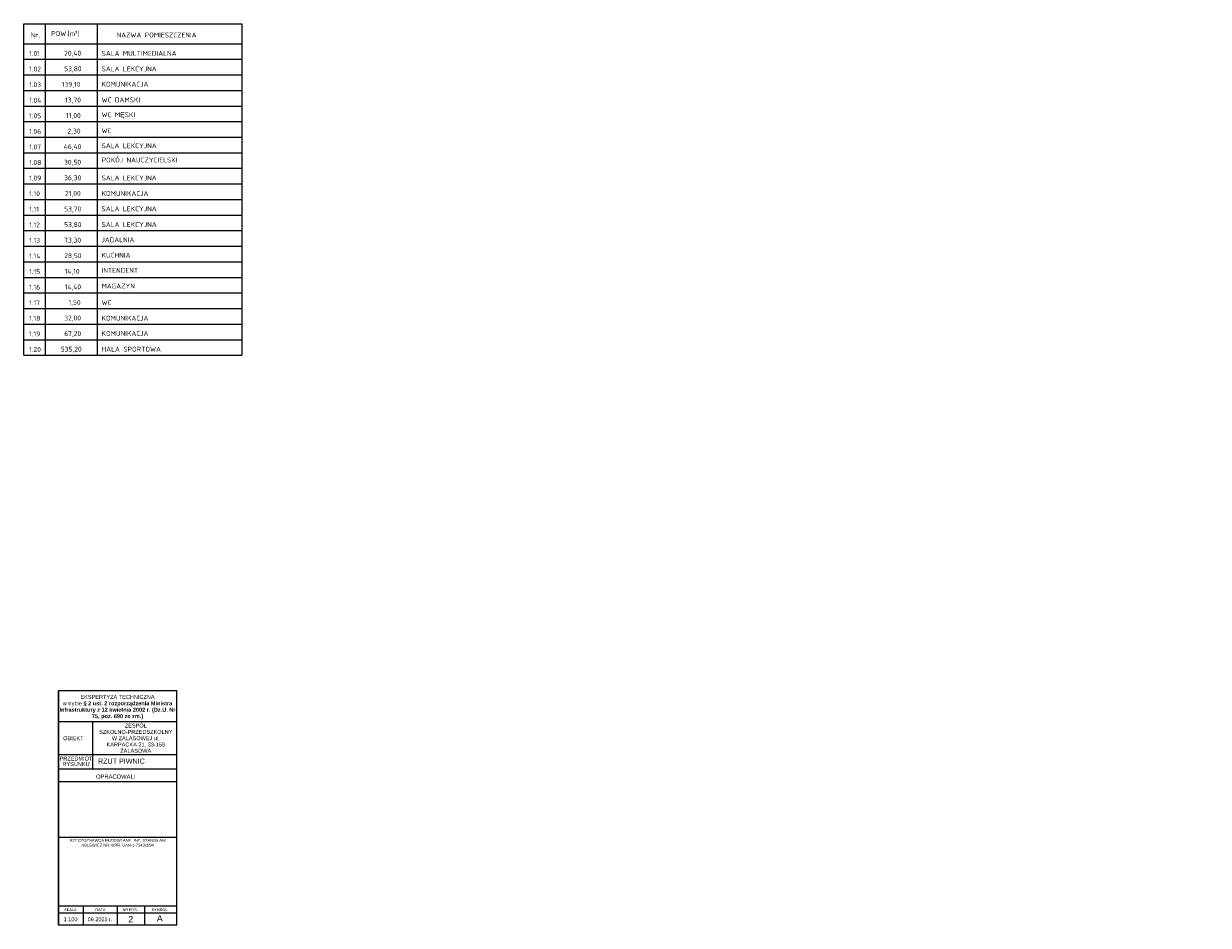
# Model space of a CAD drawing. Header units: millimetres. Extents: x -146116 to 602001, y -318793 to 100489.
# Tile 54 of 100: x 367945 to 436699, y -124237 to -71889. Entities that reach past the tile are written whole.
import ezdxf
from ezdxf.enums import TextEntityAlignment as Align

# ---------------------------------------------------------------- set-up
doc = ezdxf.new("R2010")
doc.units = ezdxf.units.MM
doc.header["$LTSCALE"] = 0.1
doc.header["$MEASUREMENT"] = 0
for name, color, linetype, lineweight in [('eks Rzut piętra I$0$hatch', 8, 'Continuous', 9), ('eks Rzut piętra I$0$Nowe_320-W Umeblowanie_Nr_pióra__6', 8, 'Continuous', 13), ('eks Rzut piętra I$0$poziom_1 (1)_4_Notatki_Nr_Pióra__1_Nr_pióra__7', 8, 'Continuous', 18), ('eks Rzut piętra I$0$poziom_1 (1)_4_P_Nr_pióra__7', 8, 'Continuous', 18), ('eks Rzut piętra I$0$poziom_2 (1)_6_MK_Opisy_Nr_pióra__7', 8, 'Continuous', 18), ('eks Rzut piętra I$0$poziom_2 (1)_6_MK_Tekst_Arial_Nr_pióra__7', 8, 'Continuous', 18)]:
    doc.layers.add(name, color=color, linetype=linetype, lineweight=lineweight)
doc.layers.add('REWIZJA_1', color=6, linetype='Continuous')
doc.styles.add('eks Rzut piętra I$0$ARIAL', font='arial.ttf')
doc.styles.add('eks Rzut piętra I$0$GENERATED_STYLE_1', font='arial.ttf')
doc.styles.add('eks Rzut piętra I$0$GENERATED_STYLE_2', font='isocp.shx')

# ---------------------------------------------------------------- blocks, each defined once
blk = doc.blocks.new('eks Rzut piętra I')
at = {"layer": 'eks Rzut piętra I$0$poziom_1 (1)_4_P_Nr_pióra__7', "linetype": 'Continuous', "lineweight": 18}
blk.add_line((285055, -85660), (285055, -72039), dxfattribs=at)
at = {"layer": 'eks Rzut piętra I$0$poziom_1 (1)_4_P_Nr_pióra__7', "linetype": 'Continuous', "lineweight": 18, "flags": 128}
for points in [[(278188, -85660), (278188, -72039)], [(285055, -72039), (278188, -72039)], [(285055, -72039), (278188, -72039)], [(278188, -72039), (278188, -85660)], [(285055, -73847), (278188, -73847)], [(280164, -73847), (280164, -76587)], [(285055, -75759), (278188, -75759)], [(285055, -75759), (278188, -75759)], [(285055, -76587), (278188, -76587)], [(285055, -76587), (278188, -76587)], [(285055, -77332), (278188, -77332)], [(285055, -77332), (278188, -77332)], [(285055, -80565), (278188, -80565)], [(285055, -84544), (278188, -84544)], [(285055, -84544), (278188, -84544)], [(279620, -84544), (279620, -85660)], [(281604, -84544), (281604, -85660)], [(283193, -84544), (283193, -85660)], [(285055, -84945), (278188, -84945)], [(285055, -85660), (278188, -85660)], [(285055, -85660), (278188, -85660)]]:
    blk.add_lwpolyline(points, dxfattribs=at)
at = {"layer": 'eks Rzut piętra I$0$poziom_2 (1)_6_MK_Tekst_Arial_Nr_pióra__7', "linetype": 'Continuous', "lineweight": 18}
for p, q in [((276172, -52563), (276172, -33312)), ((276172, -33312), (288827, -33312)), ((276172, -33312), (288827, -33312)), ((277429, -52563), (277429, -33312)), ((280454, -35378), (280454, -33312)), ((288827, -33312), (288827, -35378)), ((288827, -33312), (288827, -52563)), ((276172, -34474), (288827, -34474)), ((276172, -35378), (288827, -35378)), ((276172, -35378), (288827, -35378)), ((276172, -35378), (288827, -35378)), ((280454, -52563), (280454, -35378)), ((276172, -36283), (288827, -36283)), ((276172, -37187), (288827, -37187)), ((276172, -38092), (288827, -38092)), ((276172, -38996), (288827, -38996)), ((276172, -39901), (288827, -39901)), ((276172, -40805), (288827, -40805)), ((276172, -41710), (288827, -41710)), ((276222, -41710), (288827, -41710)), ((276172, -42614), (288827, -42614)), ((276172, -42614), (288827, -42614)), ((276172, -42614), (288827, -42614)), ((276172, -43518), (288827, -43518)), ((276172, -44423), (288827, -44423)), ((276172, -45327), (288827, -45327)), ((276172, -46232), (288827, -46232)), ((276172, -47136), (288827, -47136)), ((276172, -48041), (288827, -48041)), ((276172, -48945), (288827, -48945)), ((276172, -48945), (288827, -48945)), ((276172, -49850), (288827, -49850)), ((276172, -49850), (288827, -49850)), ((276172, -49850), (288827, -49850)), ((276172, -50754), (288827, -50754)), ((276172, -51659), (288827, -51659)), ((276172, -52563), (288827, -52563))]:
    blk.add_line(p, q, dxfattribs=at)
at = {"layer": 'eks Rzut piętra I$0$hatch', "linetype": 'Continuous', "lineweight": 50, "insert": (278188, -80644), "char_height": 168.53, "attachment_point": 1, "style": 'eks Rzut piętra I$0$ARIAL'}
blk.add_mtext_dynamic_manual_height_columns('\\pi657.85;{\\C0;RZECZOZNAWCA BUDOWLANY  INŻ. STANISŁAW \\P\\pi1339.2;ABLEWICZ NR. UPR. UAN-1-7343/3/94}', width=6867, gutter_width=12.5, heights=[0], dxfattribs=at)
at = {"layer": 'eks Rzut piętra I$0$Nowe_320-W Umeblowanie_Nr_pióra__6', "linetype": 'Continuous', "lineweight": 13, "style": 'eks Rzut piętra I$0$GENERATED_STYLE_1'}
blk.add_attdef('Hydrant', text='', height=120, rotation=180, dxfattribs=at).set_placement((238684, -61499), align=Align.MIDDLE_CENTER)
at = {"layer": 'eks Rzut piętra I$0$poziom_1 (1)_4_Notatki_Nr_Pióra__1_Nr_pióra__7', "linetype": 'Continuous', "lineweight": 18, "attachment_point": 5, "style": 'eks Rzut piętra I$0$GENERATED_STYLE_1'}
for s, insert, char_height, width, line_spacing_factor in [('\\A1;EKSPERTYZA TECHNICZNA \\Pw trybie {\\A0;\\fArial|b1|i0|c238|p38;§} {\\A0;\\fArial|b1|i0|c238|p38;2 ust. 2 rozporządzenia Ministra Infrastruktury z 12 kwietnia 2002 r. (Dz.U. Nr 75, poz. 690 ze zm.)}', (281617, -72993), 231.186, 6857.11, 0.966655), ('\\A1;ZESPÓŁ SZKOLNO-PRZEDSZKOLNY W ZALASOWEJ ul. KARPACKA 21, 33-159 ZALASOWA', (282677, -74797), 231.19, 4607.67, 0.951122)]:
    blk.add_mtext(s, dxfattribs=dict(at, insert=insert, char_height=char_height, width=width, line_spacing_factor=line_spacing_factor))
at = {"layer": 'eks Rzut piętra I$0$poziom_1 (1)_4_Notatki_Nr_Pióra__1_Nr_pióra__7', "linetype": 'Continuous', "lineweight": 18, "style": 'eks Rzut piętra I$0$GENERATED_STYLE_1'}
for s, insert, char_height, attachment_point in [('\\A1;OBIEKT', (279056, -74797), 231.2, 5), ('\\A1;RZUT PIWNIC', (280482, -76279), 297.24, 7), ('\\A1;OPRACOWALI', (281511, -77026), 240.76, 5), ('\\A1;1:100', (278893, -85310), 228.7, 5), ('\\A1;SKALA', (278531, -84836), 156.5, 7), ('\\A1;09.2025 r.', (280604, -85310), 228.73, 5), ('\\A1;DATA', (280330, -84836), 156.5, 7), ('\\A1;NR RYS.', (281918, -84839), 156.5, 7), ('\\A1;2', (282385, -85303), 361.1, 5), ('\\A1;SYMBOL', (283596, -84835), 156.5, 7), ('\\A1;A', (284070, -85257), 361.1, 5)]:
    blk.add_mtext(s, dxfattribs=dict(at, insert=insert, char_height=char_height, attachment_point=attachment_point))
at = {"layer": 'eks Rzut piętra I$0$poziom_1 (1)_4_Notatki_Nr_Pióra__1_Nr_pióra__7', "linetype": 'Continuous', "lineweight": 18, "insert": (279208, -76139), "char_height": 231.19, "attachment_point": 5, "line_spacing_factor": 0.827947, "style": 'eks Rzut piętra I$0$GENERATED_STYLE_1'}
blk.add_mtext('\\A1;PRZEDMIOT\\PRYSUNKU', dxfattribs=at)
at = {"layer": 'eks Rzut piętra I$0$poziom_2 (1)_6_MK_Opisy_Nr_pióra__7', "linetype": 'Continuous', "lineweight": 18, "attachment_point": 7, "style": 'eks Rzut piętra I$0$GENERATED_STYLE_2'}
for s, insert, char_height in [('\\A1;Nr.', (276575, -34111), 282.2), ('\\A1;POW.[m²]', (277767, -34054), 282.24), ('\\A1;NAZWA POMIESZCZENIA', (281565, -34109), 282.24), ('\\A1; 1.01', (276294, -35184), 282.2), ('\\A1;20,40', (278523, -35232), 282.2), ('\\A1;SALA MULTIMEDIALNA', (280691, -35175), 282.24), ('\\A1; 1.02', (276294, -36088), 282.2), ('\\A1;53,80', (278521, -36137), 282.2), ('\\A1;SALA LEKCYJNA', (280691, -36080), 282.24), ('\\A1; 1.03', (276294, -36993), 282.2), ('\\A1;139,10', (278383, -37041), 282.2), ('\\A1;KOMUNIKACJA', (280691, -36968), 282.24), ('\\A1; 1.04', (276294, -37897), 282.2), ('\\A1;13,70', (278574, -37946), 282.2), ('\\A1;WC DAMSKI', (280691, -37879), 282.24), ('\\A1;WC M{\\fArial|b0|i0|c238|p34;Ę}SKI', (280691, -38826), 282.24), ('\\A1; 1.05', (276294, -38801), 282.2), ('\\A1;11,00', (278632, -38850), 282.2), ('\\A1; 1.06', (276294, -39706), 282.2), ('\\A1;2,30', (278716, -39755), 282.2), ('\\A1;WC', (280691, -39663), 282.2), ('\\A1; 1.07', (276294, -40610), 282.2), ('\\A1;46,40', (278498, -40659), 282.2), ('\\A1;SALA LEKCYJNA', (280691, -40542), 282.24), ('\\A1; 1.08', (276294, -41515), 282.2), ('\\A1;POKÓJ NAUCZYCIELSKI', (280691, -41368), 282.24), ('\\A1;30,50', (278518, -41563), 282.2), ('\\A1; 1.09', (276294, -42419), 282.2), ('\\A1;36,30', (278522, -42468), 282.2), ('\\A1;SALA LEKCYJNA', (280691, -42411), 282.24), ('\\A1; 1.10', (276294, -43324), 282.2), ('\\A1;21,00', (278573, -43372), 282.2), ('\\A1;KOMUNIKACJA', (280691, -43315), 282.24), ('\\A1; 1.11', (276294, -44228), 282.2), ('\\A1;53,70', (278520, -44277), 282.2), ('\\A1;SALA LEKCYJNA', (280691, -44203), 282.24), ('\\A1; 1.12', (276294, -45133), 282.2), ('\\A1;53,80', (278518, -45181), 282.2), ('\\A1;SALA LEKCYJNA', (280691, -45115), 282.24), ('\\A1; 1.13', (276294, -46037), 282.2), ('\\A1;73,30', (278522, -46086), 282.2), ('\\A1;JADALNIA', (280691, -46005), 282.24), ('\\A1; 1.14', (276294, -46942), 282.2), ('\\A1;28,50', (278525, -46990), 282.2), ('\\A1;KUCHNIA', (280691, -46899), 282.24), ('\\A1; 1.15', (276294, -47846), 282.2), ('\\A1;14,10', (278545, -47895), 282.2), ('\\A1;INTENDENT', (280691, -47777), 282.24), ('\\A1; 1.16', (276294, -48750), 282.2), ('\\A1;14,40', (278551, -48799), 282.2), ('\\A1;MAGAZYN', (280691, -48685), 282.24), ('\\A1; 1.17', (276294, -49655), 282.2), ('\\A1;1,50', (278771, -49704), 282.2), ('\\A1;WC', (280691, -49646), 282.2), ('\\A1; 1.18', (276294, -50559), 282.2), ('\\A1;32,00', (278523, -50608), 282.2), ('\\A1;KOMUNIKACJA', (280691, -50551), 282.24), ('\\A1; 1.19', (276294, -51464), 282.2), ('\\A1;67,20', (278522, -51512), 282.2), ('\\A1;KOMUNIKACJA', (280691, -51439), 282.24), ('\\A1; 1.20', (276294, -52368), 282.2), ('\\A1;535,20', (278323, -52417), 282.2), ('\\A1;HALA SPORTOWA', (280691, -52350), 282.24)]:
    blk.add_mtext(s, dxfattribs=dict(at, insert=insert, char_height=char_height))

msp = doc.modelspace()

# ---------------------------------------------------------------- block references
at = {"layer": 'REWIZJA_1'}
msp.add_blockref('eks Rzut piętra I', (91773, -38577), dxfattribs=at)

doc.saveas('drawing.dxf')
